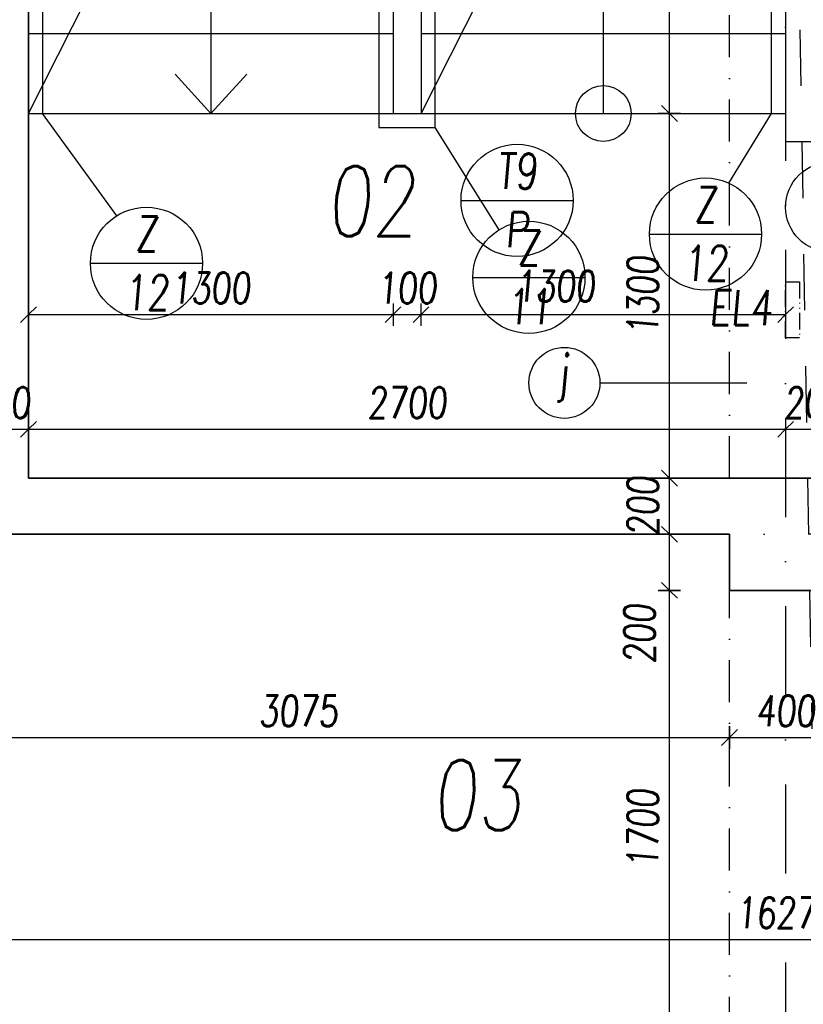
# Model space of a CAD drawing. Header units: millimetres. Extents: x 247761 to 294611, y 172579 to 236863.
# Tile 174 of 256: x 260279 to 263074, y 179980 to 183490. Entities that reach past the tile are written whole.
import ezdxf

# ---------------------------------------------------------------- set-up
doc = ezdxf.new("R2010")
doc.units = ezdxf.units.MM
for name, pattern in [('ACAD_ISO12W100', [22, 12, -3, 0.5, -3, 0.5, -3]), ('CK_Čerchovaná 50', [6, 3, -1.5, 0, -1.5]), ('ČERCHOVANÁ', [25.4, 12.7, -6.35, 0, -6.35]), ('ČÁRKOVANÁ01-01', [2, 1, -1])]:
    doc.linetypes.add(name, pattern=pattern)
for name, color, linetype in [('KOTY', 7, 'Continuous'), ('KOTY 50', 7, 'Continuous'), ('KOTY-DVERE', 8, 'Continuous'), ('OSY', 7, 'Continuous'), ('POPIS2', 2, 'Continuous'), ('PROSTUPY', 7, 'ACAD_ISO12W100'), ('TENKA', 4, 'Continuous'), ('ŽB', 3, 'Continuous')]:
    doc.layers.add(name, color=color, linetype=linetype)
for name, color, linetype, plot in [('PLOCHY K PRONÁJMU', 200, 'Continuous', False), ('PLOCHY_MISTNOSTI', 180, 'Continuous', False), ('POMOCNA_ZU', 200, 'Continuous', False)]:
    doc.layers.add(name, color=color, linetype=linetype, plot=plot)
doc.layers.add('PROSTUPY_POPIS', color=7, linetype='ACAD_ISO12W100', true_color=0x00ff74)
doc.styles.add('CS-ROMANS', font='romans.shx', dxfattribs={"width": 0.75, "oblique": 5})
doc.dimstyles.new('A_KÓTA_50', dxfattribs={"dimtxt": 110, "dimasz": 2, "dimexe": 100, "dimexo": 1500, "dimgap": 40, "dimtad": 1, "dimrnd": 1, "dimdsep": 46, "dimtxsty": 'CS-ROMANS', "dimblk": 'KOT_CARA20', "dimcen": 45, "dimse1": 1, "dimse2": 1, "dimclrd": 256, "dimclre": 256, "dimclrt": 256, "dimadec": 0, "dimazin": 0, "dimtfac": 1, "dimtix": 1, "dimtmove": 2, "dimatfit": 3, "dimldrblk": 'OBLIQUE', "dimfxl": 0, "dimtolj": 1, "dimarcsym": 0})

# ---------------------------------------------------------------- blocks, each defined once
blk = doc.blocks.new('A$C651C2564')
at = {"layer": 'PROSTUPY', "ltscale": 5}
blk.add_lwpolyline([(6150, -8500), (6150, -8700), (6100, -8700), (6100, -8500)], close=True, dxfattribs=at)
at = {"layer": 'PROSTUPY_POPIS', "insert": (6052.3, -8592.3), "char_height": 125, "attachment_point": 6, "style": 'CS-ROMANS'}
blk.add_mtext('\\A1;EL4', dxfattribs=at)
blk = doc.blocks.new('KOT_CARA20')
for p, q in [((0, 20), (0, -20)), ((0, 0), (-14.1, -14.1)), ((0, 0), (14.1, 14.1))]:
    blk.add_line(p, q)
blk = doc.blocks.new('*D112')
at = {"layer": 'Defpoints', "color": 0, "ltscale": 5, "transparency": 16777216}
for p in [(271148, 180211), (254873, 180139.1), (271148, 180085.5)]:
    blk.add_point(p, dxfattribs=at)
at = {"layer": 'KOTY 50', "lineweight": -2, "ltscale": 5, "transparency": 16777216}
blk.add_line((254875, 180211), (271146, 180211), dxfattribs=at)
at = {"layer": 'KOTY 50', "lineweight": -2, "ltscale": 5, "transparency": 16777216, "xscale": 2, "yscale": 2, "zscale": 2, "rotation": 180}
blk.add_blockref('KOT_CARA20', (254873, 180211), dxfattribs=at)
at = {"layer": 'KOTY 50', "lineweight": -2, "ltscale": 5, "transparency": 16777216, "xscale": 2, "yscale": 2, "zscale": 2}
blk.add_blockref('KOT_CARA20', (271148, 180211), dxfattribs=at)
at = {"layer": 'KOTY 50', "ltscale": 5, "transparency": 16777216, "insert": (263010.5, 180306), "char_height": 110, "attachment_point": 5, "style": 'CS-ROMANS'}
blk.add_mtext('\\A1;16275', dxfattribs=at)
blk = doc.blocks.new('_OBLIQUE')
at = {"color": 0, "linetype": 'ByBlock', "ltscale": 15}
blk.add_line((-0.5, -0.5), (0.5, 0.5), dxfattribs=at)
blk = doc.blocks.new('*D122')
at = {"layer": 'Defpoints', "color": 0, "ltscale": 5, "transparency": 16777216}
for p in [(259735.5, 181655.3), (262810.5, 181455.3), (262810.5, 180930.9)]:
    blk.add_point(p, dxfattribs=at)
at = {"layer": 'KOTY 50', "lineweight": -2, "ltscale": 5, "transparency": 16777216}
blk.add_line((259737.5, 180930.9), (262808.5, 180930.9), dxfattribs=at)
at = {"layer": 'KOTY 50', "lineweight": -2, "ltscale": 5, "transparency": 16777216, "xscale": 2, "yscale": 2, "zscale": 2, "rotation": 180}
blk.add_blockref('KOT_CARA20', (259735.5, 180930.9), dxfattribs=at)
at = {"layer": 'KOTY 50', "lineweight": -2, "ltscale": 5, "transparency": 16777216, "xscale": 2, "yscale": 2, "zscale": 2}
blk.add_blockref('KOT_CARA20', (262810.5, 180930.9), dxfattribs=at)
at = {"layer": 'KOTY 50', "ltscale": 5, "transparency": 16777216, "insert": (261273, 181025.9), "char_height": 110, "attachment_point": 5, "style": 'CS-ROMANS'}
blk.add_mtext('\\A1;3075', dxfattribs=at)
blk = doc.blocks.new('*D123')
at = {"layer": 'Defpoints', "color": 0, "ltscale": 5, "transparency": 16777216}
for p in [(262810.5, 181455.3), (263210.5, 181455.3), (263210.5, 180930.9)]:
    blk.add_point(p, dxfattribs=at)
at = {"layer": 'KOTY 50', "lineweight": -2, "ltscale": 5, "transparency": 16777216}
blk.add_line((262812.5, 180930.9), (263208.5, 180930.9), dxfattribs=at)
at = {"layer": 'KOTY 50', "lineweight": -2, "ltscale": 5, "transparency": 16777216, "xscale": 2, "yscale": 2, "zscale": 2, "rotation": 180}
blk.add_blockref('KOT_CARA20', (262810.5, 180930.9), dxfattribs=at)
at = {"layer": 'KOTY 50', "lineweight": -2, "ltscale": 5, "transparency": 16777216, "xscale": 2, "yscale": 2, "zscale": 2}
blk.add_blockref('KOT_CARA20', (263210.5, 180930.9), dxfattribs=at)
at = {"layer": 'KOTY 50', "ltscale": 5, "transparency": 16777216, "insert": (263010.5, 181025.9), "char_height": 110, "attachment_point": 5, "style": 'CS-ROMANS'}
blk.add_mtext('\\A1;400', dxfattribs=at)
blk = doc.blocks.new('*D138')
at = {"layer": 'Defpoints', "color": 0, "ltscale": 5, "transparency": 16777216}
for p in [(260110.5, 182452.2), (260310.5, 182299.4), (260310.5, 182029.5)]:
    blk.add_point(p, dxfattribs=at)
at = {"layer": 'KOTY 50', "lineweight": -2, "ltscale": 5, "transparency": 16777216}
for p, q in [((260108.5, 182029.5), (260106.5, 182029.5)), ((260110.5, 182029.5), (260310.5, 182029.5)), ((260312.5, 182029.5), (260314.5, 182029.5))]:
    blk.add_line(p, q, dxfattribs=at)
at = {"layer": 'KOTY 50', "lineweight": -2, "ltscale": 5, "transparency": 16777216, "xscale": 2, "yscale": 2, "zscale": 2}
blk.add_blockref('KOT_CARA20', (260110.5, 182029.5), dxfattribs=at)
at = {"layer": 'KOTY 50', "lineweight": -2, "ltscale": 5, "transparency": 16777216, "xscale": 2, "yscale": 2, "zscale": 2, "rotation": 180}
blk.add_blockref('KOT_CARA20', (260310.5, 182029.5), dxfattribs=at)
at = {"layer": 'KOTY 50', "ltscale": 5, "transparency": 16777216, "insert": (260210.5, 182124.5), "char_height": 110, "attachment_point": 5, "style": 'CS-ROMANS'}
blk.add_mtext('\\A1;200', dxfattribs=at)
blk = doc.blocks.new('*D139')
at = {"layer": 'Defpoints', "color": 0, "ltscale": 5, "transparency": 16777216}
for p in [(263010.5, 183055.3), (260310.5, 182299.4), (263010.5, 182029.5)]:
    blk.add_point(p, dxfattribs=at)
at = {"layer": 'KOTY 50', "lineweight": -2, "ltscale": 5, "transparency": 16777216}
blk.add_line((260312.5, 182029.5), (263008.5, 182029.5), dxfattribs=at)
at = {"layer": 'KOTY 50', "lineweight": -2, "ltscale": 5, "transparency": 16777216, "xscale": 2, "yscale": 2, "zscale": 2, "rotation": 180}
blk.add_blockref('KOT_CARA20', (260310.5, 182029.5), dxfattribs=at)
at = {"layer": 'KOTY 50', "lineweight": -2, "ltscale": 5, "transparency": 16777216, "xscale": 2, "yscale": 2, "zscale": 2}
blk.add_blockref('KOT_CARA20', (263010.5, 182029.5), dxfattribs=at)
at = {"layer": 'KOTY 50', "ltscale": 5, "transparency": 16777216, "insert": (261660.5, 182124.5), "char_height": 110, "attachment_point": 5, "style": 'CS-ROMANS'}
blk.add_mtext('\\A1;2700', dxfattribs=at)
blk = doc.blocks.new('*D140')
at = {"layer": 'Defpoints', "color": 0, "ltscale": 5, "transparency": 16777216}
for p in [(263010.5, 183055.3), (263210.5, 183055.3), (263210.5, 182029.5)]:
    blk.add_point(p, dxfattribs=at)
at = {"layer": 'KOTY 50', "lineweight": -2, "ltscale": 5, "transparency": 16777216}
for p, q in [((263008.5, 182029.5), (263006.5, 182029.5)), ((263010.5, 182029.5), (263210.5, 182029.5)), ((263212.5, 182029.5), (263214.5, 182029.5))]:
    blk.add_line(p, q, dxfattribs=at)
at = {"layer": 'KOTY 50', "lineweight": -2, "ltscale": 5, "transparency": 16777216, "xscale": 2, "yscale": 2, "zscale": 2}
blk.add_blockref('KOT_CARA20', (263010.5, 182029.5), dxfattribs=at)
at = {"layer": 'KOTY 50', "lineweight": -2, "ltscale": 5, "transparency": 16777216, "xscale": 2, "yscale": 2, "zscale": 2, "rotation": 180}
blk.add_blockref('KOT_CARA20', (263210.5, 182029.5), dxfattribs=at)
at = {"layer": 'KOTY 50', "ltscale": 5, "transparency": 16777216, "insert": (263110.5, 182124.5), "char_height": 110, "attachment_point": 5, "style": 'CS-ROMANS'}
blk.add_mtext('\\A1;200', dxfattribs=at)
blk = doc.blocks.new('*D149')
at = {"layer": 'Defpoints', "color": 0, "ltscale": 5, "transparency": 16777216}
for p in [(261610.5, 183155.3), (260310.5, 182588), (261610.5, 182438.4)]:
    blk.add_point(p, dxfattribs=at)
at = {"layer": 'KOTY 50', "lineweight": -2, "ltscale": 5, "transparency": 16777216}
blk.add_line((260312.5, 182438.4), (261608.5, 182438.4), dxfattribs=at)
at = {"layer": 'KOTY 50', "lineweight": -2, "ltscale": 5, "transparency": 16777216, "xscale": 2, "yscale": 2, "zscale": 2, "rotation": 180}
blk.add_blockref('KOT_CARA20', (260310.5, 182438.4), dxfattribs=at)
at = {"layer": 'KOTY 50', "lineweight": -2, "ltscale": 5, "transparency": 16777216, "xscale": 2, "yscale": 2, "zscale": 2}
blk.add_blockref('KOT_CARA20', (261610.5, 182438.4), dxfattribs=at)
at = {"layer": 'KOTY 50', "ltscale": 5, "transparency": 16777216, "insert": (260960.5, 182533.4), "char_height": 110, "attachment_point": 5, "style": 'CS-ROMANS'}
blk.add_mtext('\\A1;1300', dxfattribs=at)
blk = doc.blocks.new('*D150')
at = {"layer": 'Defpoints', "color": 0, "ltscale": 5, "transparency": 16777216}
for p in [(261710.5, 183348.6), (261610.5, 183155.3), (261710.5, 182438.4)]:
    blk.add_point(p, dxfattribs=at)
at = {"layer": 'KOTY 50', "lineweight": -2, "ltscale": 5, "transparency": 16777216}
for p, q in [((261608.5, 182438.4), (261606.5, 182438.4)), ((261610.5, 182438.4), (261710.5, 182438.4)), ((261712.5, 182438.4), (261714.5, 182438.4))]:
    blk.add_line(p, q, dxfattribs=at)
at = {"layer": 'KOTY 50', "lineweight": -2, "ltscale": 5, "transparency": 16777216, "xscale": 2, "yscale": 2, "zscale": 2}
blk.add_blockref('KOT_CARA20', (261610.5, 182438.4), dxfattribs=at)
at = {"layer": 'KOTY 50', "lineweight": -2, "ltscale": 5, "transparency": 16777216, "xscale": 2, "yscale": 2, "zscale": 2, "rotation": 180}
blk.add_blockref('KOT_CARA20', (261710.5, 182438.4), dxfattribs=at)
at = {"layer": 'KOTY 50', "ltscale": 5, "transparency": 16777216, "insert": (261660.5, 182533.4), "char_height": 110, "attachment_point": 5, "style": 'CS-ROMANS'}
blk.add_mtext('\\A1;100', dxfattribs=at)
blk = doc.blocks.new('*D151')
at = {"layer": 'Defpoints', "color": 0, "ltscale": 5, "transparency": 16777216}
for p in [(261710.5, 183348.6), (263010.5, 183055.3), (263010.5, 182438.4)]:
    blk.add_point(p, dxfattribs=at)
at = {"layer": 'KOTY 50', "lineweight": -2, "ltscale": 5, "transparency": 16777216}
blk.add_line((261712.5, 182438.4), (263008.5, 182438.4), dxfattribs=at)
at = {"layer": 'KOTY 50', "lineweight": -2, "ltscale": 5, "transparency": 16777216, "xscale": 2, "yscale": 2, "zscale": 2, "rotation": 180}
blk.add_blockref('KOT_CARA20', (261710.5, 182438.4), dxfattribs=at)
at = {"layer": 'KOTY 50', "lineweight": -2, "ltscale": 5, "transparency": 16777216, "xscale": 2, "yscale": 2, "zscale": 2}
blk.add_blockref('KOT_CARA20', (263010.5, 182438.4), dxfattribs=at)
at = {"layer": 'KOTY 50', "ltscale": 5, "transparency": 16777216, "insert": (262189.5, 182540), "char_height": 110, "attachment_point": 5, "style": 'CS-ROMANS'}
blk.add_mtext('\\A1;1300', dxfattribs=at)
blk = doc.blocks.new('*D339')
at = {"layer": 'Defpoints', "color": 0, "ltscale": 5, "transparency": 16777216}
for p in [(262596.2, 181455.3), (262810.5, 181455.3), (262475.6, 179755.3)]:
    blk.add_point(p, dxfattribs=at)
at = {"layer": 'KOTY 50', "lineweight": -2, "ltscale": 5, "transparency": 16777216}
blk.add_line((262596.2, 179757.3), (262596.2, 181453.3), dxfattribs=at)
at = {"layer": 'KOTY 50', "lineweight": -2, "ltscale": 5, "transparency": 16777216, "xscale": 2, "yscale": 2, "zscale": 2}
for p, rotation in [((262596.2, 181455.3), 90), ((262596.2, 179755.3), 270)]:
    blk.add_blockref('KOT_CARA20', p, dxfattribs=dict(at, rotation=rotation))
at = {"layer": 'KOTY 50', "ltscale": 5, "transparency": 16777216, "insert": (262501.2, 180605.3), "char_height": 110, "attachment_point": 5, "rotation": 90, "style": 'CS-ROMANS'}
blk.add_mtext('\\A1;1700', dxfattribs=at)
blk = doc.blocks.new('*D340')
at = {"layer": 'Defpoints', "color": 0, "ltscale": 5, "transparency": 16777216}
for p in [(262596.2, 181655.3), (262666, 181655.3), (262810.5, 181455.3)]:
    blk.add_point(p, dxfattribs=at)
at = {"layer": 'KOTY 50', "lineweight": -2, "ltscale": 5, "transparency": 16777216}
blk.add_line((262596.2, 181457.3), (262596.2, 181653.3), dxfattribs=at)
at = {"layer": 'KOTY 50', "lineweight": -2, "ltscale": 5, "transparency": 16777216, "xscale": 2, "yscale": 2, "zscale": 2}
for p, rotation in [((262596.2, 181655.3), 90), ((262596.2, 181455.3), 270)]:
    blk.add_blockref('KOT_CARA20', p, dxfattribs=dict(at, rotation=rotation))
at = {"layer": 'KOTY 50', "ltscale": 5, "transparency": 16777216, "insert": (262489.5, 181300), "char_height": 110, "attachment_point": 5, "rotation": 90, "style": 'CS-ROMANS'}
blk.add_mtext('\\A1;200', dxfattribs=at)
blk = doc.blocks.new('*D341')
at = {"layer": 'Defpoints', "color": 0, "ltscale": 5, "transparency": 16777216}
for p in [(262506.7, 181855.3), (262596.2, 181855.3), (262666, 181655.3)]:
    blk.add_point(p, dxfattribs=at)
at = {"layer": 'KOTY 50', "lineweight": -2, "ltscale": 5, "transparency": 16777216}
for p, q in [((262596.2, 181857.3), (262596.2, 181859.3)), ((262596.2, 181655.3), (262596.2, 181855.3)), ((262596.2, 181653.3), (262596.2, 181651.3))]:
    blk.add_line(p, q, dxfattribs=at)
at = {"layer": 'KOTY 50', "lineweight": -2, "ltscale": 5, "transparency": 16777216, "xscale": 2, "yscale": 2, "zscale": 2}
for p, rotation in [((262596.2, 181855.3), 270), ((262596.2, 181655.3), 90)]:
    blk.add_blockref('KOT_CARA20', p, dxfattribs=dict(at, rotation=rotation))
at = {"layer": 'KOTY 50', "ltscale": 5, "transparency": 16777216, "insert": (262501.2, 181755.3), "char_height": 110, "attachment_point": 5, "rotation": 90, "style": 'CS-ROMANS'}
blk.add_mtext('\\A1;200', dxfattribs=at)
blk = doc.blocks.new('*D342')
at = {"layer": 'Defpoints', "color": 0, "ltscale": 5, "transparency": 16777216}
for p in [(262596.2, 183155.3), (262741.8, 183155.3), (262506.7, 181855.3)]:
    blk.add_point(p, dxfattribs=at)
at = {"layer": 'KOTY 50', "lineweight": -2, "ltscale": 5, "transparency": 16777216}
blk.add_line((262596.2, 181857.3), (262596.2, 183153.3), dxfattribs=at)
at = {"layer": 'KOTY 50', "lineweight": -2, "ltscale": 5, "transparency": 16777216, "xscale": 2, "yscale": 2, "zscale": 2}
for p, rotation in [((262596.2, 183155.3), 90), ((262596.2, 181855.3), 270)]:
    blk.add_blockref('KOT_CARA20', p, dxfattribs=dict(at, rotation=rotation))
at = {"layer": 'KOTY 50', "ltscale": 5, "transparency": 16777216, "insert": (262501.2, 182505.3), "char_height": 110, "attachment_point": 5, "rotation": 90, "style": 'CS-ROMANS'}
blk.add_mtext('\\A1;1300', dxfattribs=at)
blk = doc.blocks.new('*D343')
at = {"layer": 'Defpoints', "color": 0, "ltscale": 5, "transparency": 16777216}
for p in [(262596.2, 185720.3), (262672.1, 185720.3), (262741.8, 183155.3)]:
    blk.add_point(p, dxfattribs=at)
at = {"layer": 'KOTY 50', "lineweight": -2, "ltscale": 5, "transparency": 16777216}
blk.add_line((262596.2, 183157.3), (262596.2, 185718.3), dxfattribs=at)
at = {"layer": 'KOTY 50', "lineweight": -2, "ltscale": 5, "transparency": 16777216, "xscale": 2, "yscale": 2, "zscale": 2}
for p, rotation in [((262596.2, 185720.3), 90), ((262596.2, 183155.3), 270)]:
    blk.add_blockref('KOT_CARA20', p, dxfattribs=dict(at, rotation=rotation))
at = {"layer": 'KOTY 50', "ltscale": 5, "transparency": 16777216, "insert": (262501.2, 184437.8), "char_height": 110, "attachment_point": 5, "rotation": 90, "style": 'CS-ROMANS'}
blk.add_mtext('\\A1;2565', dxfattribs=at)

msp = doc.modelspace()

# ---------------------------------------------------------------- linework, layer by layer
at = {"layer": 'KOTY', "linetype": 'ČÁRKOVANÁ01-01', "ltscale": 200}
msp.add_line((263210.517, 174855.259), (262810.517, 198055.259), dxfattribs=at)
at = {"layer": 'KOTY-DVERE'}
for p, q in [((260310.517, 183155.259), (261173.132, 184857.263)), ((261710.517, 183155.259), (262307.436, 184333.026)), ((260625.285, 182790.79), (260360.517, 183155.259)), ((262808.347, 182907.318), (262960.517, 183155.259)), ((261988.814, 182740.79), (261760.517, 183105.259)), ((261852.956, 182845.663), (262252.956, 182845.663)), ((262524.966, 182725.527), (262924.966, 182725.527)), ((260531.453, 182621.296), (260931.453, 182621.296)), ((261894.982, 182571.296), (262294.982, 182571.296))]:
    msp.add_line(p, q, dxfattribs=at)
at = {"layer": 'KOTY-DVERE', "ltscale": 5}
msp.add_line((262348.156, 182195.151), (262872.288, 182195.151), dxfattribs=at)
at = {"layer": 'KOTY-DVERE'}
for centre, radius in [((262052.956, 182845.663), 200), ((263170.829, 182821.773), 160.312), ((262724.966, 182725.527), 200), ((260731.453, 182621.296), 200), ((262094.982, 182571.296), 200), ((262221.6, 182195.151), 126.556)]:
    msp.add_circle(centre, radius, dxfattribs=at)
at = {"layer": 'OSY', "linetype": 'ČERCHOVANÁ', "ltscale": 25}
for p, q in [((263010.517, 189655.259), (263010.517, 174158.02)), ((276747.073, 181655.259), (249108.101, 181655.259))]:
    msp.add_line(p, q, dxfattribs=at)
at = {"layer": 'PLOCHY K PRONÁJMU', "ltscale": 5}
msp.add_lwpolyline([(256510.517, 181455.259), (256910.517, 181455.259), (256910.517, 185740.259), (260110.517, 185740.259), (260110.517, 181855.259), (259735.517, 181855.259), (258785.517, 181855.259), (257860.517, 181855.259), (257860.517, 181655.259), (258785.517, 181655.259), (258785.517, 181855.259), (259735.517, 181855.259), (259735.517, 181655.259), (262810.517, 181655.259), (262810.517, 181455.259), (263210.517, 181455.259), (263210.517, 181655.259), (269110.517, 181655.259)], dxfattribs=at)
at = {"layer": 'PLOCHY_MISTNOSTI', "ltscale": 5}
for points in [[(266660.517, 181855.259), (260310.517, 181855.259), (260310.517, 187020.259), (263010.517, 187020.259), (263010.517, 183055.259), (264885.517, 183055.259), (264885.517, 183380.259), (266660.517, 183380.279), (266660.517, 182380.279), (266660.517, 182380.279), (266660.517, 181855.259)], [(254873.017, 179755.259), (271148.017, 179755.259), (271148.017, 181617.759), (269510.517, 181617.759), (269510.517, 181455.259), (269110.517, 181455.259), (269110.517, 181655.259), (263210.517, 181655.259), (263210.517, 181455.259), (262810.517, 181455.259), (262810.517, 181655.259), (256910.517, 181655.259), (256910.517, 181455.259), (256510.517, 181455.259), (256510.517, 181617.759), (254873.017, 181617.759), (254873.017, 179755.259)]]:
    msp.add_lwpolyline(points, close=True, dxfattribs=at)
at = {"layer": 'TENKA', "linetype": 'CK_Čerchovaná 50', "ltscale": 50}
for p, q in [((262810.517, 181855.259), (262810.517, 187020.259)), ((262810.517, 177155.259), (262810.517, 181455.259))]:
    msp.add_line(p, q, dxfattribs=at)
at = {"layer": 'TENKA'}
for p, q in [((260360.517, 185720.259), (260360.517, 183155.259)), ((260960.517, 185720.259), (260960.517, 183155.259)), ((261610.517, 185720.259), (261610.517, 183155.259)), ((262960.517, 183155.259), (262960.517, 185031.329)), ((262360.517, 183155.259), (262360.517, 184898.978)), ((261710.517, 184755.596), (261710.517, 183155.259)), ((260310.517, 183440.259), (261610.517, 183440.259)), ((261710.517, 183440.259), (263010.517, 183440.259)), ((260310.517, 183155.259), (263010.517, 183155.259))]:
    msp.add_line(p, q, dxfattribs=at)
for points in [[(261560.517, 185720.259), (261560.517, 183105.259), (261760.517, 183105.259), (261760.517, 184766.626)], [(260834.099, 183295.259), (260960.517, 183155.259), (261089.106, 183295.259)]]:
    msp.add_lwpolyline(points, dxfattribs=at)
msp.add_circle((262360.517, 183155.259), 99.364, dxfattribs=at)
at = {"layer": 'ŽB'}
for p, q in [((263010.517, 187020.259), (263010.517, 183055.259)), ((260310.517, 185890.259), (260310.517, 181855.259)), ((260310.517, 181855.259), (263210.517, 181855.259)), ((259735.517, 181655.259), (262810.517, 181655.259)), ((262810.517, 181655.259), (262810.517, 181455.259)), ((262810.517, 181455.259), (263210.517, 181455.259))]:
    msp.add_line(p, q, dxfattribs=at)
msp.add_lwpolyline([(263010.517, 183055.259), (263210.517, 183055.259)], dxfattribs=at)

# ---------------------------------------------------------------- block references
at = {"layer": 'POMOCNA_ZU'}
msp.add_blockref('A$C651C2564', (256910.517, 191055.259), dxfattribs=at)

# ---------------------------------------------------------------- texts
at = {"layer": 'KOTY-DVERE', "char_height": 125, "attachment_point": 5, "style": 'CS-ROMANS'}
for s, width, insert in [('T9\\PP', 125, (262052.956, 182845.663)), ('Z\\P12', 125, (262724.966, 182725.527)), ('Z\\P12', 125, (260731.453, 182621.296)), ('Z\\P11', 125, (262094.982, 182571.296)), ('j', 141.62944, (262216.398, 182212.051))]:
    msp.add_mtext_dynamic_manual_height_columns(s, width=width, gutter_width=12.5, heights=[0], dxfattribs=dict(at, insert=insert))
at = {"layer": 'POPIS2', "ltscale": 15, "style": 'CS-ROMANS', "oblique": 5, "width": 0.75}
for s, p in [('02', (261373.866, 182717.794)), ('03', (261750.717, 180600.509))]:
    msp.add_text(s, height=250, dxfattribs=at).set_placement(p)

# ---------------------------------------------------------------- dimensions: what is measured, and where the dimension line sits
at = {"layer": 'KOTY 50', "ltscale": 5}
for base, p1, p2, picture, middle in [((262596.232, 185720.259), (262741.835, 183155.259), (262672.145, 185720.259), '*D343', (262501.232, 184437.759)), ((262596.232, 183155.259), (262506.746, 181855.259), (262741.835, 183155.259), '*D342', (262501.232, 182505.259)), ((262596.232, 181855.259), (262665.961, 181655.259), (262506.746, 181855.259), '*D341', (262501.232, 181755.259)), ((262596.232, 181455.259), (262475.619, 179755.259), (262810.517, 181455.259), '*D339', (262501.232, 180605.259))]:
    dim = msp.add_linear_dim(base=base, p1=p1, p2=p2, angle=90, dimstyle='A_KÓTA_50', dxfattribs=at)
    dim.commit()
    dim.dimension.update_dxf_attribs({"geometry": picture, "text_midpoint": middle})
for base, p1, p2, picture, middle in [((261710.517, 182438.428), (261610.517, 183155.259), (261710.517, 183348.638), '*D150', (261660.517, 182533.428)), ((261610.517, 182438.428), (260310.517, 182587.994), (261610.517, 183155.259), '*D149', (260960.517, 182533.428)), ((263010.517, 182029.511), (260310.517, 182299.364), (263010.517, 183055.259), '*D139', (261660.517, 182124.511)), ((263210.517, 182029.511), (263010.517, 183055.259), (263210.517, 183055.258), '*D140', (263110.517, 182124.511)), ((260310.517, 182029.511), (260110.517, 182452.244), (260310.517, 182299.364), '*D138', (260210.517, 182124.511)), ((262810.517, 180930.895), (259735.517, 181655.259), (262810.517, 181455.259), '*D122', (261273.017, 181025.895)), ((263210.517, 180930.895), (262810.517, 181455.259), (263210.517, 181455.259), '*D123', (263010.517, 181025.895)), ((271148.017, 180210.998), (254873.017, 180139.136), (271148.017, 180085.502), '*D112', (263010.517, 180305.998))]:
    dim = msp.add_linear_dim(base=base, p1=p1, p2=p2, dimstyle='A_KÓTA_50', dxfattribs=at)
    dim.commit()
    dim.dimension.update_dxf_attribs({"geometry": picture, "text_midpoint": middle})
dim = msp.add_linear_dim(base=(263010.517, 182438.428), p1=(261710.517, 183348.638), p2=(263010.517, 183055.259), dimstyle='A_KÓTA_50', dxfattribs=at)
dim.commit()
dim.dimension.update_dxf_attribs({"geometry": '*D151', "text_midpoint": (262189.519, 182540), "dimtype": 128})
dim = msp.add_linear_dim(base=(262596.232, 181655.259), p1=(262810.517, 181455.259), p2=(262665.961, 181655.259), angle=90, dimstyle='A_KÓTA_50', dxfattribs=at)
dim.commit()
dim.dimension.update_dxf_attribs({"geometry": '*D340', "text_midpoint": (262489.519, 181300), "dimtype": 128})

doc.saveas('drawing.dxf')
